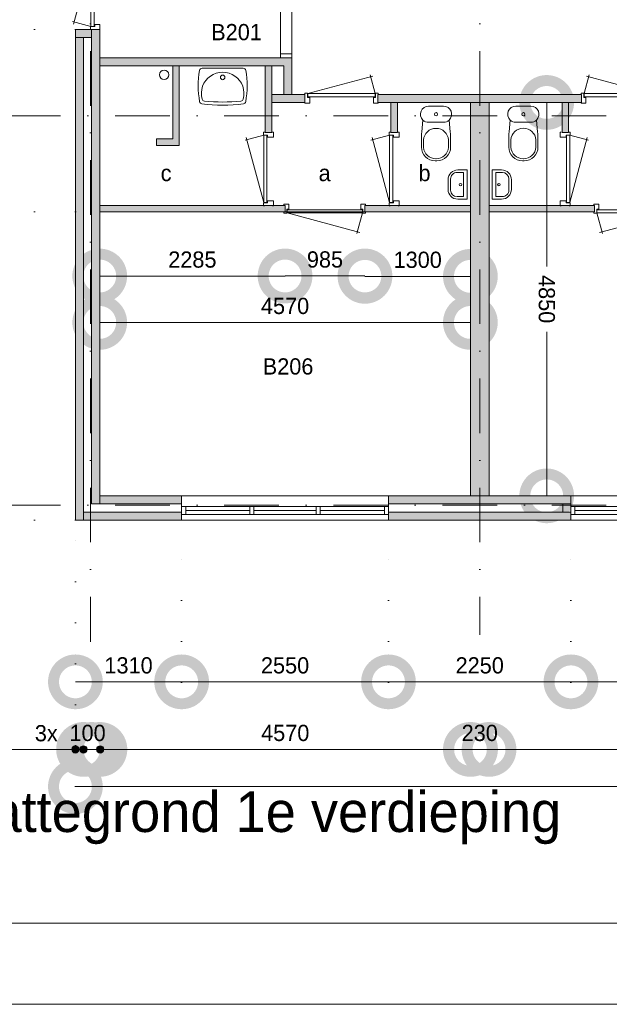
# Model space of a CAD drawing. Header units: millimetres. Extents: x -8493 to 75607, y -19302 to 56340.
# Tile 3 of 40: x -1422 to 5848, y -3060 to 9078. Entities that reach past the tile are written whole.
import ezdxf
from ezdxf.enums import TextEntityAlignment as Align

# ---------------------------------------------------------------- set-up
doc = ezdxf.new("R2010")
doc.units = ezdxf.units.MM
doc.header["$PDMODE"] = 3
doc.header["$PDSIZE"] = 1
doc.linetypes.add('DGN1', pattern=[504.6, 0, -504.6])
doc.linetypes.add('DGN4', pattern=[1345.6, 672.8, -336.4, 0, -336.4])
for name, color, linetype in [('1', 7, 'Continuous'), ('16', 7, 'Continuous'), ('17', 7, 'Continuous'), ('30', 7, 'Continuous'), ('31', 7, 'Continuous'), ('32', 7, 'Continuous'), ('33', 7, 'Continuous'), ('40', 7, 'Continuous'), ('48', 7, 'Continuous'), ('56', 7, 'Continuous'), ('58', 7, 'Continuous'), ('61', 7, 'Continuous'), ('62', 7, 'Continuous')]:
    doc.layers.add(name, color=color, linetype=linetype)
doc.styles.add('dgn003', font='dgn003.shx')
doc.styles.add('dgn043', font='dgn043.shx')
doc.styles.get("Standard").update_dxf_attribs({"font": 'arial.ttf'})
doc.dimstyles.get("Standard").update_dxf_attribs({"dimtxt": 0.18, "dimasz": 0.18, "dimexe": 0.18, "dimexo": 0.0625, "dimgap": 0.09, "dimtad": 0, "dimtih": 1, "dimtoh": 1, "dimdec": 4, "dimzin": 0, "dimdsep": 46, "dimtxsty": 'Standard', "dimcen": 0.09, "dimadec": 0, "dimazin": 0, "dimtfac": 1, "dimtdec": 4, "dimtofl": 0, "dimtmove": 0, "dimatfit": 3, "dimfxl": 1, "dimtolj": 1, "dimtzin": 0, "dimarcsym": 0})

# ---------------------------------------------------------------- blocks, each defined once
blk = doc.blocks.new('CLOS02')
at = {"layer": '40', "color": 7, "linetype": 'Continuous', "lineweight": 0}
for p, q in [((-92, -220), (92, -220)), ((-155, -528), (-155, -436)), ((155, -528), (155, -436)), ((-1, -670), (1, -670))]:
    blk.add_line(p, q, dxfattribs=at)
at = {"layer": '40', "color": 7, "linetype": 'Continuous', "lineweight": 0, "flags": 128}
for points in [[(-176, -338), (-162, -192), (-162, -192, -0.674333), (-92, -20), (-92, -20), (92, -20), (92, -20, -0.674333), (162, -192), (162, -192), (176, -338), (176, -338, -0.023285), (180, -431), (180, -431), (180, -525), (180, -525, -0.414214), (10, -695), (10, -695), (-10, -695), (-10, -695, -0.414214), (-180, -525), (-180, -525), (-180, -431), (-180, -431, -0.023285), (-176, -338)], [(-155, -437, -0.917514), (155, -437)], [(155, -528, -0.917521), (-155, -528)]]:
    blk.add_lwpolyline(points, format="xyb", dxfattribs=at)
at = {"layer": '40', "color": 7, "linetype": 'Continuous', "lineweight": 0}
blk.add_circle((0, -120), 20, dxfattribs=at)
for centre, start, end in [((-92, -120), 225.9727, 270), ((92, -120), 270, 314.0273)]:
    blk.add_arc(centre, 100, start, end, dxfattribs=at)
blk = doc.blocks.new('FT01')
at = {"layer": '40', "color": 7, "linetype": 'Continuous', "lineweight": 0}
for p, q in [((-135, 180), (-20, 180)), ((-65, 149), (-65, -149)), ((-20, 180), (-20, -180)), ((-65, -149), (-144, -149))]:
    blk.add_line(p, q, dxfattribs=at)
at = {"layer": '40', "color": 7, "linetype": 'Continuous', "lineweight": 0, "flags": 128}
for points in [[(-255, 60, -0.414214), (-135, 180)], [(-224, 69, -0.414214), (-144, 149)]]:
    blk.add_lwpolyline(points, format="xyb", dxfattribs=at)
for points in [[(-144, 149), (-65, 149)], [(-255, -60), (-255, 60)], [(-224, -69), (-224, 69)], [(-20, -180), (-135, -180)]]:
    blk.add_lwpolyline(points, dxfattribs=at)
at = {"layer": '40', "color": 7, "linetype": 'Continuous', "lineweight": 0}
blk.add_circle((-101, -1), 15.1, dxfattribs=at)
for centre, radius in [((-135, -60), 120), ((-144, -69), 80)]:
    blk.add_arc(centre, radius, 180, 270, dxfattribs=at)
blk = doc.blocks.new('WT01')
at = {"layer": '40', "color": 7, "linetype": 'Continuous', "lineweight": 0}
blk.add_line((-253, -20), (253, -20), dxfattribs=at)
blk.add_circle((0, -133), 28.1, dxfattribs=at)
for centre, radius, start, end in [((766, -236), 1068, 169.7983, 190.5514), ((-253, -53), 33, 90, 169.9973), ((0, -332), 263, 344.8667, 195.1333), ((253, -53), 33, 10.0027, 90), ((-766, -236), 1068, 349.4486, 10.2017), ((-252, -426), 33, 190.3455, 263.1425), ((0, 1669), 2144, 263.1425, 276.8575), ((-222, -392), 33, 195.1333, 263.9582), ((0, 1707), 2144, 263.9582, 276.0418), ((222, -392), 33, 276.0418, 344.8667), ((252, -426), 33, 276.8575, 349.6545)]:
    blk.add_arc(centre, radius, start, end, dxfattribs=at)
blk = doc.blocks.new('830R10')
at = {"layer": '33', "color": 1, "linetype": 'Continuous', "lineweight": 0}
for p, q in [((-108, -38), (-336.87, -99.32)), ((-108, -868), (-322.82, -66.28))]:
    blk.add_line(p, q, dxfattribs=at)
at = {"layer": '33', "color": 92, "linetype": 'Continuous', "lineweight": 13, "true_color": 0x00e100, "flags": 128}
for points in [[(-100, 0), (-111, 0), (-111, -35), (-61, -35), (-61, -60), (11, -60), (11, 0), (0, 0)], [(-100, -906), (-111, -906), (-111, -871), (-61, -871), (-61, -846), (11, -846), (11, -906), (0, -906)]]:
    blk.add_lwpolyline(points, dxfattribs=at)
at = {"layer": '33', "color": 2, "linetype": 'Continuous', "lineweight": 13, "true_color": 0xf0f000, "flags": 128}
blk.add_lwpolyline([(-108, -868), (-108, -38), (-68, -38), (-68, -868), (-108, -868)], dxfattribs=at)
blk = doc.blocks.new('830R101')
at = {"layer": '33', "color": 1, "linetype": 'Continuous', "lineweight": 0}
for p, q in [((-108, -38), (-336.87, -99.32)), ((-108, -868), (-322.82, -66.28))]:
    blk.add_line(p, q, dxfattribs=at)
at = {"layer": '33', "color": 92, "linetype": 'Continuous', "lineweight": 13, "true_color": 0x00e100, "flags": 128}
for points in [[(-100, 0), (-111, 0), (-111, -35), (-61, -35), (-61, -60), (11, -60), (11, 0), (0, 0)], [(-100, -906), (-111, -906), (-111, -871), (-61, -871), (-61, -846), (11, -846), (11, -906), (0, -906)]]:
    blk.add_lwpolyline(points, dxfattribs=at)
at = {"layer": '33', "color": 2, "linetype": 'Continuous', "lineweight": 13, "true_color": 0xf0f000, "flags": 128}
blk.add_lwpolyline([(-108, -868), (-108, -38), (-68, -38), (-68, -868), (-108, -868)], dxfattribs=at)
blk = doc.blocks.new('830R102')
at = {"layer": '33', "color": 1, "linetype": 'Continuous', "lineweight": 0}
for p, q in [((-868, 108), (-66.28, 322.82)), ((-38, 108), (-99.32, 336.87))]:
    blk.add_line(p, q, dxfattribs=at)
at = {"layer": '33', "color": 92, "linetype": 'Continuous', "lineweight": 13, "true_color": 0x00e100, "flags": 128}
for points in [[(-906, 100), (-906, 111), (-871, 111), (-871, 61), (-846, 61), (-846, -11), (-906, -11), (-906, 0)], [(0, 100), (0, 111), (-35, 111), (-35, 61), (-60, 61), (-60, -11), (0, -11), (0, 0)]]:
    blk.add_lwpolyline(points, dxfattribs=at)
at = {"layer": '33', "color": 2, "linetype": 'Continuous', "lineweight": 13, "true_color": 0xf0f000, "flags": 128}
blk.add_lwpolyline([(-868, 108), (-38, 108), (-38, 68), (-868, 68), (-868, 108)], dxfattribs=at)
blk = doc.blocks.new('930L09')
at = {"layer": '33', "color": 1, "linetype": 'Continuous', "lineweight": 0}
for p, q in [((38, -98), (936.31, -338.7)), ((968, -98), (899.56, -353.44))]:
    blk.add_line(p, q, dxfattribs=at)
at = {"layer": '33', "color": 92, "linetype": 'Continuous', "lineweight": 13, "true_color": 0x00e100, "flags": 128}
for points in [[(0, -90), (0, -101), (35, -101), (35, -51), (60, -51), (60, 11), (0, 11), (0, 0)], [(1006, -90), (1006, -101), (971, -101), (971, -51), (946, -51), (946, 11), (1006, 11), (1006, 0)]]:
    blk.add_lwpolyline(points, dxfattribs=at)
at = {"layer": '33', "color": 2, "linetype": 'Continuous', "lineweight": 13, "true_color": 0xf0f000, "flags": 128}
blk.add_lwpolyline([(968, -98), (38, -98), (38, -58), (968, -58), (968, -98)], dxfattribs=at)
blk = doc.blocks.new('930L091')
at = {"layer": '33', "color": 1, "linetype": 'Continuous', "lineweight": 0}
for p, q in [((-968, -98), (-899.56, -353.44)), ((-38, -98), (-936.31, -338.7))]:
    blk.add_line(p, q, dxfattribs=at)
at = {"layer": '33', "color": 92, "linetype": 'Continuous', "lineweight": 13, "true_color": 0x00e100, "flags": 128}
for points in [[(-1006, -90), (-1006, -101), (-971, -101), (-971, -51), (-946, -51), (-946, 11), (-1006, 11), (-1006, 0)], [(0, -90), (0, -101), (-35, -101), (-35, -51), (-60, -51), (-60, 11), (0, 11), (0, 0)]]:
    blk.add_lwpolyline(points, dxfattribs=at)
at = {"layer": '33', "color": 2, "linetype": 'Continuous', "lineweight": 13, "true_color": 0xf0f000, "flags": 128}
blk.add_lwpolyline([(-968, -98), (-38, -98), (-38, -58), (-968, -58), (-968, -98)], dxfattribs=at)
blk = doc.blocks.new('CLOS021')
at = {"layer": '40', "color": 7, "linetype": 'Continuous', "lineweight": 0}
for p, q in [((92, -220), (-93, -220)), ((-155, -528), (-155, -436)), ((155, -528), (155, -436)), ((1, -670), (-1, -670))]:
    blk.add_line(p, q, dxfattribs=at)
at = {"layer": '40', "color": 7, "linetype": 'Continuous', "lineweight": 0, "flags": 128}
for points in [[(176, -338), (162, -192), (162, -192, 0.674333), (92, -20), (92, -20), (-93, -20), (-93, -20, 0.674333), (-162, -192), (-162, -192), (-176, -338), (-176, -338, 0.023285), (-180, -431), (-180, -431), (-180, -525), (-180, -525, 0.414214), (-10, -695), (-10, -695), (10, -695), (10, -695, 0.414214), (180, -525), (180, -525), (180, -431), (180, -431, 0.023285), (176, -338)], [(-93, -220, -0.194504), (-162, -192)], [(162, -192, -0.194504), (92, -220)]]:
    blk.add_lwpolyline(points, format="xyb", dxfattribs=at)
at = {"layer": '40', "color": 7, "linetype": 'Continuous', "lineweight": 0}
blk.add_circle((0, -120), 20, dxfattribs=at)
for centre, start, end in [((0, -450), 4.9264, 175.0736), ((0, -514), 184.9259, 355.0741)]:
    blk.add_arc(centre, 156, start, end, dxfattribs=at)
blk = doc.blocks.new('FT011')
at = {"layer": '40', "color": 7, "linetype": 'Continuous', "lineweight": 0}
for p, q in [((135, 180), (20, 180)), ((20, 180), (20, -180)), ((65, 149), (65, -149)), ((65, -149), (144, -149))]:
    blk.add_line(p, q, dxfattribs=at)
at = {"layer": '40', "color": 7, "linetype": 'Continuous', "lineweight": 0, "flags": 128}
for points in [[(144, 149), (65, 149)], [(224, -69), (224, 69)], [(255, -60), (255, 60)], [(20, -180), (135, -180)]]:
    blk.add_lwpolyline(points, dxfattribs=at)
for points in [[(255, -60, -0.414214), (135, -180)], [(224, -69, -0.414214), (144, -149)]]:
    blk.add_lwpolyline(points, format="xyb", dxfattribs=at)
at = {"layer": '40', "color": 7, "linetype": 'Continuous', "lineweight": 0}
blk.add_circle((101, -1), 15.1, dxfattribs=at)
for centre, radius in [((135, 60), 120), ((144, 69), 80)]:
    blk.add_arc(centre, radius, 0, 90, dxfattribs=at)
blk = doc.blocks.new('830R104')
at = {"layer": '33', "color": 1, "linetype": 'Continuous', "lineweight": 0}
for p, q in [((108, -38), (336.87, -99.32)), ((108, -868), (322.82, -66.28))]:
    blk.add_line(p, q, dxfattribs=at)
at = {"layer": '33', "color": 92, "linetype": 'Continuous', "lineweight": 13, "true_color": 0x00e100, "flags": 128}
for points in [[(100, 0), (111, 0), (111, -35), (61, -35), (61, -60), (-11, -60), (-11, 0), (0, 0)], [(100, -906), (111, -906), (111, -871), (61, -871), (61, -846), (-11, -846), (-11, -906), (0, -906)]]:
    blk.add_lwpolyline(points, dxfattribs=at)
at = {"layer": '33', "color": 2, "linetype": 'Continuous', "lineweight": 13, "true_color": 0xf0f000, "flags": 128}
blk.add_lwpolyline([(108, -868), (108, -38), (68, -38), (68, -868), (108, -868)], dxfattribs=at)
blk = doc.blocks.new('830R105')
at = {"layer": '33', "color": 1, "linetype": 'Continuous', "lineweight": 0}
for p, q in [((38, 108), (99.32, 336.87)), ((868, 108), (66.28, 322.82))]:
    blk.add_line(p, q, dxfattribs=at)
at = {"layer": '33', "color": 92, "linetype": 'Continuous', "lineweight": 13, "true_color": 0x00e100, "flags": 128}
for points in [[(0, 100), (0, 111), (35, 111), (35, 61), (60, 61), (60, -11), (0, -11), (0, 0)], [(906, 100), (906, 111), (871, 111), (871, 61), (846, 61), (846, -11), (906, -11), (906, 0)]]:
    blk.add_lwpolyline(points, dxfattribs=at)
at = {"layer": '33', "color": 2, "linetype": 'Continuous', "lineweight": 13, "true_color": 0xf0f000, "flags": 128}
blk.add_lwpolyline([(868, 108), (38, 108), (38, 68), (868, 68), (868, 108)], dxfattribs=at)
blk = doc.blocks.new('830L091')
at = {"layer": '33', "color": 1, "linetype": 'Continuous', "lineweight": 0}
for p, q in [((-98, -38), (-312.82, -839.72)), ((-98, -868), (-323.91, -807.47))]:
    blk.add_line(p, q, dxfattribs=at)
at = {"layer": '33', "color": 92, "linetype": 'Continuous', "lineweight": 13, "true_color": 0x00e100, "flags": 128}
for points in [[(-90, 0), (-101, 0), (-101, -35), (-51, -35), (-51, -60), (11, -60), (11, 0), (0, 0)], [(-90, -906), (-101, -906), (-101, -871), (-51, -871), (-51, -846), (11, -846), (11, -906), (0, -906)]]:
    blk.add_lwpolyline(points, dxfattribs=at)
at = {"layer": '33', "color": 2, "linetype": 'Continuous', "lineweight": 13, "true_color": 0xf0f000, "flags": 128}
blk.add_lwpolyline([(-98, -38), (-98, -868), (-58, -868), (-58, -38), (-98, -38)], dxfattribs=at)
blk = doc.blocks.new('A1')
at = {"layer": '1', "color": 1, "linetype": 'Continuous', "lineweight": 0}
blk.add_line((0, 0), (84100, 0), dxfattribs=at)
at = {"layer": '1', "color": 52, "linetype": 'Continuous', "lineweight": 0, "true_color": 0xc3c300, "flags": 128}
blk.add_lwpolyline([(1000, 1000), (83100, 1000), (83100, 58400), (1000, 58400), (1000, 1000)], dxfattribs=at)
blk = doc.blocks.new('_DotSmall')
at = {"color": 0, "linetype": 'ByBlock', "const_width": 0.5}
blk.add_lwpolyline([(-0.0625, 0, 1), (0.0625, 0, 1)], format="xyb", close=True, dxfattribs=at)
blk = doc.blocks.new('*D3690')
at = {"layer": '58', "color": 3, "linetype": 'Continuous', "lineweight": 0, "transparency": 16777216}
blk.add_line((5375, 915), (7925, 915), dxfattribs=at)
at = {"layer": 'Defpoints', "color": 0, "linetype": 'Continuous', "transparency": 16777216}
for p in [(5375, 2908), (7925, 2908), (7925, 915)]:
    blk.add_point(p, dxfattribs=at)
at = {"layer": '58', "color": 3, "linetype": 'Continuous', "lineweight": 0, "transparency": 16777216, "xscale": 1080, "yscale": 1080, "zscale": 1080, "rotation": 180}
blk.add_blockref('_DotSmall', (5375, 915), dxfattribs=at)
at = {"layer": '58', "color": 3, "linetype": 'Continuous', "lineweight": 0, "transparency": 16777216, "xscale": 1080, "yscale": 1080, "zscale": 1080}
blk.add_blockref('_DotSmall', (7925, 915), dxfattribs=at)
at = {"layer": '58', "color": 3, "linetype": 'Continuous', "lineweight": 0, "transparency": 16777216, "insert": (6650, 1117), "char_height": 200, "attachment_point": 5, "style": 'dgn003'}
blk.add_mtext('\\A1;2550', dxfattribs=at)
blk = doc.blocks.new('*D3691')
at = {"layer": '58', "color": 3, "linetype": 'Continuous', "lineweight": 0, "transparency": 16777216}
blk.add_line((3125, 915), (5375, 915), dxfattribs=at)
at = {"layer": 'Defpoints', "color": 0, "linetype": 'Continuous', "transparency": 16777216}
for p in [(3125, 2908), (5375, 2908), (5375, 915)]:
    blk.add_point(p, dxfattribs=at)
at = {"layer": '58', "color": 3, "linetype": 'Continuous', "lineweight": 0, "transparency": 16777216, "xscale": 1080, "yscale": 1080, "zscale": 1080, "rotation": 180}
blk.add_blockref('_DotSmall', (3125, 915), dxfattribs=at)
at = {"layer": '58', "color": 3, "linetype": 'Continuous', "lineweight": 0, "transparency": 16777216, "xscale": 1080, "yscale": 1080, "zscale": 1080}
blk.add_blockref('_DotSmall', (5375, 915), dxfattribs=at)
at = {"layer": '58', "color": 3, "linetype": 'Continuous', "lineweight": 0, "transparency": 16777216, "insert": (4250, 1117), "char_height": 200, "attachment_point": 5, "style": 'dgn003'}
blk.add_mtext('\\A1;2250', dxfattribs=at)
blk = doc.blocks.new('*D3692')
at = {"layer": '58', "color": 3, "linetype": 'Continuous', "lineweight": 0, "transparency": 16777216}
blk.add_line((3125, 915), (575, 915), dxfattribs=at)
at = {"layer": 'Defpoints', "color": 0, "linetype": 'Continuous', "transparency": 16777216}
for p in [(575, 2908), (3125, 2908), (575, 915)]:
    blk.add_point(p, dxfattribs=at)
at = {"layer": '58', "color": 3, "linetype": 'Continuous', "lineweight": 0, "transparency": 16777216, "xscale": 1080, "yscale": 1080, "zscale": 1080, "rotation": 180}
blk.add_blockref('_DotSmall', (575, 915), dxfattribs=at)
at = {"layer": '58', "color": 3, "linetype": 'Continuous', "lineweight": 0, "transparency": 16777216, "xscale": 1080, "yscale": 1080, "zscale": 1080}
blk.add_blockref('_DotSmall', (3125, 915), dxfattribs=at)
at = {"layer": '58', "color": 3, "linetype": 'Continuous', "lineweight": 0, "transparency": 16777216, "insert": (1850, 1117), "char_height": 200, "attachment_point": 5, "style": 'dgn003'}
blk.add_mtext('\\A1;2550', dxfattribs=at)
blk = doc.blocks.new('*D3693')
at = {"layer": '58', "color": 3, "linetype": 'Continuous', "lineweight": 0, "transparency": 16777216}
blk.add_line((-735, 915), (575, 915), dxfattribs=at)
at = {"layer": 'Defpoints', "color": 0, "linetype": 'Continuous', "transparency": 16777216}
for p in [(-735, 2908), (575, 2908), (575, 915)]:
    blk.add_point(p, dxfattribs=at)
at = {"layer": '58', "color": 3, "linetype": 'Continuous', "lineweight": 0, "transparency": 16777216, "xscale": 1080, "yscale": 1080, "zscale": 1080, "rotation": 180}
blk.add_blockref('_DotSmall', (-735, 915), dxfattribs=at)
at = {"layer": '58', "color": 3, "linetype": 'Continuous', "lineweight": 0, "transparency": 16777216, "xscale": 1080, "yscale": 1080, "zscale": 1080}
blk.add_blockref('_DotSmall', (575, 915), dxfattribs=at)
at = {"layer": '58', "color": 3, "linetype": 'Continuous', "lineweight": 0, "transparency": 16777216, "insert": (-80, 1117), "char_height": 200, "attachment_point": 5, "style": 'dgn003'}
blk.add_mtext('\\A1;1310', dxfattribs=at)
blk = doc.blocks.new('*D3694')
at = {"layer": '58', "color": 3, "linetype": 'Continuous', "lineweight": 0, "transparency": 16777216}
blk.add_line((1850, 5918), (-435, 5918), dxfattribs=at)
at = {"layer": 'Defpoints', "color": 0, "linetype": 'Continuous', "transparency": 16777216}
for p in [(-435, 6708), (1850, 6708), (-435, 5918)]:
    blk.add_point(p, dxfattribs=at)
at = {"layer": '58', "color": 3, "linetype": 'Continuous', "lineweight": 0, "transparency": 16777216, "xscale": 1080, "yscale": 1080, "zscale": 1080, "rotation": 180}
blk.add_blockref('_DotSmall', (-435, 5918), dxfattribs=at)
at = {"layer": '58', "color": 3, "linetype": 'Continuous', "lineweight": 0, "transparency": 16777216, "xscale": 1080, "yscale": 1080, "zscale": 1080}
blk.add_blockref('_DotSmall', (1850, 5918), dxfattribs=at)
at = {"layer": '58', "color": 3, "linetype": 'Continuous', "lineweight": 0, "transparency": 16777216, "insert": (707, 6120), "char_height": 200, "attachment_point": 5, "style": 'dgn003'}
blk.add_mtext('\\A1;2285', dxfattribs=at)
blk = doc.blocks.new('*D3695')
at = {"layer": '58', "color": 3, "linetype": 'Continuous', "lineweight": 0, "transparency": 16777216}
blk.add_line((2835, 5919), (1850, 5919), dxfattribs=at)
at = {"layer": 'Defpoints', "color": 0, "linetype": 'Continuous', "transparency": 16777216}
for p in [(1850, 6708), (2835, 6708), (1850, 5919)]:
    blk.add_point(p, dxfattribs=at)
at = {"layer": '58', "color": 3, "linetype": 'Continuous', "lineweight": 0, "transparency": 16777216, "xscale": 1080, "yscale": 1080, "zscale": 1080, "rotation": 180}
blk.add_blockref('_DotSmall', (1850, 5919), dxfattribs=at)
at = {"layer": '58', "color": 3, "linetype": 'Continuous', "lineweight": 0, "transparency": 16777216, "xscale": 1080, "yscale": 1080, "zscale": 1080}
blk.add_blockref('_DotSmall', (2835, 5919), dxfattribs=at)
at = {"layer": '58', "color": 3, "linetype": 'Continuous', "lineweight": 0, "transparency": 16777216, "insert": (2342, 6121), "char_height": 200, "attachment_point": 5, "style": 'dgn003'}
blk.add_mtext('\\A1;985', dxfattribs=at)
blk = doc.blocks.new('*D3696')
at = {"layer": '58', "color": 3, "linetype": 'Continuous', "lineweight": 0, "transparency": 16777216}
blk.add_line((4135, 5914), (2835, 5914), dxfattribs=at)
at = {"layer": 'Defpoints', "color": 0, "linetype": 'Continuous', "transparency": 16777216}
for p in [(2835, 6708), (4135, 6708), (2835, 5914)]:
    blk.add_point(p, dxfattribs=at)
at = {"layer": '58', "color": 3, "linetype": 'Continuous', "lineweight": 0, "transparency": 16777216, "xscale": 1080, "yscale": 1080, "zscale": 1080, "rotation": 180}
blk.add_blockref('_DotSmall', (2835, 5914), dxfattribs=at)
at = {"layer": '58', "color": 3, "linetype": 'Continuous', "lineweight": 0, "transparency": 16777216, "xscale": 1080, "yscale": 1080, "zscale": 1080}
blk.add_blockref('_DotSmall', (4135, 5914), dxfattribs=at)
at = {"layer": '58', "color": 3, "linetype": 'Continuous', "lineweight": 0, "transparency": 16777216, "insert": (3485, 6117), "char_height": 200, "attachment_point": 5, "style": 'dgn003'}
blk.add_mtext('\\A1;1300', dxfattribs=at)
blk = doc.blocks.new('*D3697')
at = {"layer": '58', "color": 3, "linetype": 'Continuous', "lineweight": 0, "transparency": 16777216}
for p, q in [((5076, 8058), (5076, 6035)), ((5076, 3208), (5076, 5230))]:
    blk.add_line(p, q, dxfattribs=at)
at = {"layer": 'Defpoints', "color": 0, "linetype": 'Continuous', "transparency": 16777216}
for p in [(4135, 8058), (5076, 8058), (4135, 3208)]:
    blk.add_point(p, dxfattribs=at)
at = {"layer": '58', "color": 3, "linetype": 'Continuous', "lineweight": 0, "transparency": 16777216, "xscale": 1080, "yscale": 1080, "zscale": 1080}
for p, rotation in [((5076, 8058), 90), ((5076, 3208), 270)]:
    blk.add_blockref('_DotSmall', p, dxfattribs=dict(at, rotation=rotation))
at = {"layer": '58', "color": 3, "linetype": 'Continuous', "lineweight": 0, "transparency": 16777216, "insert": (5076, 5633), "char_height": 200, "attachment_point": 5, "rotation": 270, "style": 'dgn003'}
blk.add_mtext('\\A1;4850', dxfattribs=at)
blk = doc.blocks.new('*D3698')
at = {"layer": '58', "color": 3, "linetype": 'Continuous', "lineweight": 0, "transparency": 16777216}
for p, q in [((-3935.24, 8957.77), (-3935.24, 6331.610382)), ((-3935.24, 2907.77), (-3935.24, 5533.929618))]:
    blk.add_line(p, q, dxfattribs=at)
at = {"layer": 'Defpoints', "color": 0, "linetype": 'Continuous', "transparency": 16777216}
for p in [(-525.86, 8957.77), (-3935.24, 2907.77), (-525.86, 2907.77)]:
    blk.add_point(p, dxfattribs=at)
at = {"layer": '58', "color": 3, "linetype": 'Continuous', "lineweight": 0, "transparency": 16777216, "xscale": 1080, "yscale": 1080, "zscale": 1080}
for p, rotation in [((-3935.24, 8957.77), 90), ((-3935.24, 2907.77), 270)]:
    blk.add_blockref('_DotSmall', p, dxfattribs=dict(at, rotation=rotation))
at = {"layer": '58', "color": 3, "linetype": 'Continuous', "lineweight": 0, "transparency": 16777216, "insert": (-3935.24, 5932.77), "char_height": 200, "attachment_point": 5, "rotation": 90, "style": 'dgn003'}
blk.add_mtext('\\A1;6050', dxfattribs=at)
blk = doc.blocks.new('*D3772')
at = {"layer": '58', "color": 3, "linetype": 'Continuous', "lineweight": 0, "transparency": 16777216}
blk.add_line((1935, 9671), (-435, 9671), dxfattribs=at)
at = {"layer": 'Defpoints', "color": 0, "linetype": 'Continuous', "transparency": 16777216}
for p in [(-435, 9671), (-435, 8986), (1935, 8986)]:
    blk.add_point(p, dxfattribs=at)
at = {"layer": '58', "color": 3, "linetype": 'Continuous', "lineweight": 0, "transparency": 16777216, "xscale": 1080, "yscale": 1080, "zscale": 1080, "rotation": 180}
blk.add_blockref('_DotSmall', (-435, 9671), dxfattribs=at)
at = {"layer": '58', "color": 3, "linetype": 'Continuous', "lineweight": 0, "transparency": 16777216, "xscale": 1080, "yscale": 1080, "zscale": 1080}
blk.add_blockref('_DotSmall', (1935, 9671), dxfattribs=at)
at = {"layer": '58', "color": 3, "linetype": 'Continuous', "lineweight": 0, "transparency": 16777216, "insert": (750, 9873), "char_height": 200, "attachment_point": 5, "style": 'dgn003'}
blk.add_mtext('\\A1;2370', dxfattribs=at)
blk = doc.blocks.new('*D3789')
at = {"layer": '58', "color": 3, "linetype": 'Continuous', "lineweight": 0, "transparency": 16777216}
blk.add_line((38035, -376), (-735, -376), dxfattribs=at)
at = {"layer": 'Defpoints', "color": 0, "linetype": 'Continuous', "transparency": 16777216}
for p in [(-735, 1039), (38035, 1039), (-735, -376)]:
    blk.add_point(p, dxfattribs=at)
at = {"layer": '58', "color": 3, "linetype": 'Continuous', "lineweight": 0, "transparency": 16777216, "xscale": 1080, "yscale": 1080, "zscale": 1080, "rotation": 180}
blk.add_blockref('_DotSmall', (-735, -376), dxfattribs=at)
at = {"layer": '58', "color": 3, "linetype": 'Continuous', "lineweight": 0, "transparency": 16777216, "xscale": 1080, "yscale": 1080, "zscale": 1080}
blk.add_blockref('_DotSmall', (38035, -376), dxfattribs=at)
at = {"layer": '58', "color": 3, "linetype": 'Continuous', "lineweight": 0, "transparency": 16777216, "insert": (18650, -173), "char_height": 200, "attachment_point": 5, "style": 'dgn003'}
blk.add_mtext('\\A1;38770', dxfattribs=at)
blk = doc.blocks.new('*D3792')
at = {"layer": '58', "color": 3, "linetype": 'Continuous', "lineweight": 0, "transparency": 16777216}
blk.add_line((4135, 5346), (-435, 5346), dxfattribs=at)
at = {"layer": 'Defpoints', "color": 0, "linetype": 'Continuous', "transparency": 16777216}
for p in [(-435, 5346), (-435, 4218), (4135, 4218)]:
    blk.add_point(p, dxfattribs=at)
at = {"layer": '58', "color": 3, "linetype": 'Continuous', "lineweight": 0, "transparency": 16777216, "xscale": 1080, "yscale": 1080, "zscale": 1080, "rotation": 180}
blk.add_blockref('_DotSmall', (-435, 5346), dxfattribs=at)
at = {"layer": '58', "color": 3, "linetype": 'Continuous', "lineweight": 0, "transparency": 16777216, "xscale": 1080, "yscale": 1080, "zscale": 1080}
blk.add_blockref('_DotSmall', (4135, 5346), dxfattribs=at)
at = {"layer": '58', "color": 3, "linetype": 'Continuous', "lineweight": 0, "transparency": 16777216, "insert": (1850, 5548), "char_height": 200, "attachment_point": 5, "style": 'dgn003'}
blk.add_mtext('\\A1;4570', dxfattribs=at)
blk = doc.blocks.new('*D3793')
at = {"layer": '58', "color": 3, "linetype": 'Continuous', "lineweight": 0, "transparency": 16777216}
for p, q in [((-635, 82), (-1715, 82)), ((-635, 82), (-535, 82)), ((-535, 82), (545, 82))]:
    blk.add_line(p, q, dxfattribs=at)
at = {"layer": 'Defpoints', "color": 0, "linetype": 'Continuous', "transparency": 16777216}
for p in [(-635, 2908), (-535, 2908), (-535, 82)]:
    blk.add_point(p, dxfattribs=at)
at = {"layer": '58', "color": 3, "linetype": 'Continuous', "lineweight": 0, "transparency": 16777216, "xscale": 1080, "yscale": 1080, "zscale": 1080}
blk.add_blockref('_DotSmall', (-635, 82), dxfattribs=at)
at = {"layer": '58', "color": 3, "linetype": 'Continuous', "lineweight": 0, "transparency": 16777216, "xscale": 1080, "yscale": 1080, "zscale": 1080, "rotation": 180}
blk.add_blockref('_DotSmall', (-535, 82), dxfattribs=at)
at = {"layer": '58', "color": 3, "linetype": 'Continuous', "lineweight": 0, "transparency": 16777216, "insert": (-585, 284), "char_height": 200, "attachment_point": 5, "style": 'dgn003'}
blk.add_mtext('\\A1;100', dxfattribs=at)
blk = doc.blocks.new('*D3794')
at = {"layer": '58', "color": 3, "linetype": 'Continuous', "lineweight": 0, "transparency": 16777216}
blk.add_line((4137, 82), (-433, 82), dxfattribs=at)
at = {"layer": 'Defpoints', "color": 0, "linetype": 'Continuous', "transparency": 16777216}
for p in [(-433, 82), (-433, -1045), (4137, -1045)]:
    blk.add_point(p, dxfattribs=at)
at = {"layer": '58', "color": 3, "linetype": 'Continuous', "lineweight": 0, "transparency": 16777216, "xscale": 1080, "yscale": 1080, "zscale": 1080, "rotation": 180}
blk.add_blockref('_DotSmall', (-433, 82), dxfattribs=at)
at = {"layer": '58', "color": 3, "linetype": 'Continuous', "lineweight": 0, "transparency": 16777216, "xscale": 1080, "yscale": 1080, "zscale": 1080}
blk.add_blockref('_DotSmall', (4137, 82), dxfattribs=at)
at = {"layer": '58', "color": 3, "linetype": 'Continuous', "lineweight": 0, "transparency": 16777216, "insert": (1852, 284), "char_height": 200, "attachment_point": 5, "style": 'dgn003'}
blk.add_mtext('\\A1;4570', dxfattribs=at)
blk = doc.blocks.new('*D3795')
at = {"layer": '58', "color": 3, "linetype": 'Continuous', "lineweight": 0, "transparency": 16777216}
for p, q in [((4135, 82), (3055, 82)), ((4365, 82), (4135, 82)), ((4365, 82), (5445, 82))]:
    blk.add_line(p, q, dxfattribs=at)
at = {"layer": 'Defpoints', "color": 0, "linetype": 'Continuous', "transparency": 16777216}
for p in [(4135, 3208), (4365, 3208), (4135, 82)]:
    blk.add_point(p, dxfattribs=at)
at = {"layer": '58', "color": 3, "linetype": 'Continuous', "lineweight": 0, "transparency": 16777216, "xscale": 1080, "yscale": 1080, "zscale": 1080}
blk.add_blockref('_DotSmall', (4135, 82), dxfattribs=at)
at = {"layer": '58', "color": 3, "linetype": 'Continuous', "lineweight": 0, "transparency": 16777216, "xscale": 1080, "yscale": 1080, "zscale": 1080, "rotation": 180}
blk.add_blockref('_DotSmall', (4365, 82), dxfattribs=at)
at = {"layer": '58', "color": 3, "linetype": 'Continuous', "lineweight": 0, "transparency": 16777216, "insert": (4250, 284), "char_height": 200, "attachment_point": 5, "style": 'dgn003'}
blk.add_mtext('\\A1;230', dxfattribs=at)
blk = doc.blocks.new('*D3796')
at = {"layer": '58', "color": 3, "linetype": 'Continuous', "lineweight": 0, "transparency": 16777216}
blk.add_line((8935, 82), (4365, 82), dxfattribs=at)
at = {"layer": 'Defpoints', "color": 0, "linetype": 'Continuous', "transparency": 16777216}
for p in [(4365, 82), (4365, -1045), (8935, -1045)]:
    blk.add_point(p, dxfattribs=at)
at = {"layer": '58', "color": 3, "linetype": 'Continuous', "lineweight": 0, "transparency": 16777216, "xscale": 1080, "yscale": 1080, "zscale": 1080, "rotation": 180}
blk.add_blockref('_DotSmall', (4365, 82), dxfattribs=at)
at = {"layer": '58', "color": 3, "linetype": 'Continuous', "lineweight": 0, "transparency": 16777216, "xscale": 1080, "yscale": 1080, "zscale": 1080}
blk.add_blockref('_DotSmall', (8935, 82), dxfattribs=at)
at = {"layer": '58', "color": 3, "linetype": 'Continuous', "lineweight": 0, "transparency": 16777216, "insert": (6650, 284), "char_height": 200, "attachment_point": 5, "style": 'dgn003'}
blk.add_mtext('\\A1;4570', dxfattribs=at)

msp = doc.modelspace()

# ---------------------------------------------------------------- hatches: boundary and pattern name
at = {"layer": '58'}
h = msp.add_hatch(color=3, dxfattribs=at)
edge = h.paths.add_edge_path()
edge.add_arc((-735.24, 82.18), 45, 0, 360)
h = msp.add_hatch(color=3, dxfattribs=at)
edge = h.paths.add_edge_path()
edge.add_arc((-635.24, 82.18), 45, 0, 360)
h = msp.add_hatch(color=3, dxfattribs=at)
edge = h.paths.add_edge_path()
edge.add_arc((-429.62, 82.18), 45, 0, 360)
at = {"layer": '62'}
for color, points in [(7, [(-535.24, 8857.77), (-735.24, 8857.77), (-735.24, 8957.77), (-535.24, 8957.77)]), (9, [(-535.24, 3107.77), (-435.24, 3107.77), (-435.24, 8957.77), (-535.24, 8957.77)]), (7, [(-735.24, 8857.77), (-635.24, 8857.77), (-635.24, 2907.77), (-735.24, 2907.77)]), (7, [(-435.24, 8607.77), (-435.24, 8507.77), (1834.76, 8507.77), (1834.76, 8157.77), (1934.76, 8157.77), (1934.76, 8607.77)]), (9, [(264.76, 7607.77), (264.76, 7527.77), (544.76, 7527.77), (544.76, 8507.77), (464.76, 8507.77), (464.76, 7607.77)]), (9, [(1604.76, 7687.77), (1684.76, 7687.77), (1684.76, 8507.77), (1604.76, 8507.77)]), (7, [(1684.76, 8057.77), (2094.76, 8057.77), (2094.76, 8157.77), (1684.76, 8157.77)]), (7, [(2994.76, 8057.77), (4249.76, 8057.77), (4249.76, 8157.77), (2994.76, 8157.77)]), (7, [(5504.76, 8057.77), (4249.76, 8057.77), (4249.76, 8157.77), (5504.76, 8157.77)]), (9, [(3154.76, 7687.77), (3234.76, 7687.77), (3234.76, 8057.77), (3154.76, 8057.77)]), (9, [(4134.76, 8057.77), (4364.76, 8057.77), (4364.76, 3207.77), (4134.76, 3207.77)]), (9, [(5344.76, 7687.77), (5264.76, 7687.77), (5264.76, 8057.77), (5344.76, 8057.77)]), (9, [(-435.24, 6787.77), (1849.76, 6787.77), (1849.76, 6707.77), (-435.24, 6707.77)]), (9, [(2834.76, 6787.77), (4134.76, 6787.77), (4134.76, 6707.77), (2834.76, 6707.77)]), (9, [(5664.76, 6787.77), (4364.76, 6787.77), (4364.76, 6707.77), (5664.76, 6707.77)]), (9, [(574.76, 3107.77), (-435.24, 3107.77), (-435.24, 3207.77), (574.76, 3207.77)]), (9, [(3124.76, 3207.77), (5374.76, 3207.77), (5374.76, 3107.77), (3124.76, 3107.77)]), (7, [(-635.24, 3007.77), (574.76, 3007.77), (574.76, 2907.77), (-635.24, 2907.77)]), (7, [(3124.76, 3007.77), (5374.76, 3007.77), (5374.76, 2907.77), (3124.76, 2907.77)])]:
    msp.add_hatch(color=color, dxfattribs=at).paths.add_polyline_path(points)

# ---------------------------------------------------------------- linework, layer by layer
at = {"layer": '16', "color": 92, "linetype": 'Continuous', "lineweight": 0, "true_color": 0x00e100}
for p, q in [((-435.24, 8957.77), (-735.24, 8957.77)), ((574.76, 3207.77), (-435.24, 3207.77)), ((574.76, 2907.77), (-735.24, 2907.77))]:
    msp.add_line(p, q, dxfattribs=at)
at = {"layer": '16', "color": 92, "linetype": 'Continuous', "lineweight": 0, "true_color": 0x00e100, "flags": 128}
for points in [[(-735.24, 2907.77), (-735.24, 8957.77)], [(-435.24, 3207.77), (-435.24, 8957.77)], [(574.76, 3007.77), (-635.24, 3007.77), (-635.24, 8857.77), (-535.24, 8857.77), (-535.24, 3107.77), (574.76, 3107.77)], [(-435.24, 8607.77), (1934.76, 8607.77), (1934.76, 8157.77), (1834.76, 8157.77), (1834.76, 8507.77), (-435.24, 8507.77), (-435.24, 8607.77)], [(464.76, 8507.77), (464.76, 7607.77), (264.76, 7607.77), (264.76, 7527.77), (544.76, 7527.77), (544.76, 8507.77), (464.76, 8507.77)], [(1604.76, 8507.77), (1684.76, 8507.77), (1684.76, 7687.77), (1604.76, 7687.77), (1604.76, 8507.77)], [(1684.76, 8157.77), (2094.76, 8157.77), (2094.76, 8057.77), (1684.76, 8057.77), (1684.76, 8157.77)], [(2994.76, 8157.77), (4249.76, 8157.77), (4249.76, 8057.77), (2994.76, 8057.77), (2994.76, 8157.77)], [(5504.76, 8157.77), (4249.76, 8157.77), (4249.76, 8057.77), (5504.76, 8057.77), (5504.76, 8157.77)], [(3154.76, 8057.77), (3234.76, 8057.77), (3234.76, 7687.77), (3154.76, 7687.77), (3154.76, 8057.77)], [(5344.76, 8057.77), (5264.76, 8057.77), (5264.76, 7687.77), (5344.76, 7687.77), (5344.76, 8057.77)], [(1849.76, 6787.77), (-435.24, 6787.77), (-435.24, 6707.77), (1849.76, 6707.77), (1849.76, 6787.77)], [(4134.76, 6787.77), (2834.76, 6787.77), (2834.76, 6707.77), (4134.76, 6707.77), (4134.76, 6787.77)], [(4364.76, 6787.77), (5664.76, 6787.77), (5664.76, 6707.77), (4364.76, 6707.77), (4364.76, 6787.77)], [(574.76, 3207.77), (574.76, 3207.77), (574.76, 2907.77), (574.76, 2907.77), (574.76, 3207.77)], [(3124.76, 3207.77), (5374.76, 3207.77), (5374.76, 2907.77), (3124.76, 2907.77), (3124.76, 3207.77)], [(3124.76, 3107.77), (5374.76, 3107.77)], [(5374.76, 3007.77), (3124.76, 3007.77)]]:
    msp.add_lwpolyline(points, dxfattribs=at)
at = {"layer": '17', "color": 92, "linetype": 'Continuous', "lineweight": 0, "true_color": 0x00e100, "flags": 128}
msp.add_lwpolyline([(4364.76, 8057.77), (4134.76, 8057.77), (4134.76, 3207.77), (4364.76, 3207.77), (4364.76, 8057.77)], dxfattribs=at)
at = {"layer": '30', "color": 3, "linetype": 'Continuous', "lineweight": 0}
for p, q in [((574.76, 3207.77), (3124.76, 3207.77)), ((7924.76, 3207.77), (5374.76, 3207.77)), ((5274.76, 3107.77), (5274.76, 3007.77)), ((574.76, 2907.77), (3124.76, 2907.77)), ((7924.76, 2907.77), (5374.76, 2907.77))]:
    msp.add_line(p, q, dxfattribs=at)
at = {"layer": '31', "color": 3, "linetype": 'Continuous', "lineweight": 0}
for p, q in [((1794.76, 8607.77), (1794.76, 10207.77)), ((1934.76, 8607.77), (1934.76, 10207.77))]:
    msp.add_line(p, q, dxfattribs=at)
at = {"layer": '32', "color": 3, "linetype": 'Continuous', "lineweight": 0}
for p, q in [((3074.76, 3077.77), (624.76, 3077.77)), ((624.76, 3077.77), (624.76, 2977.77)), ((5424.76, 3077.77), (7874.76, 3077.77)), ((624.76, 3027.77), (1416.43, 3027.77)), ((624.76, 2977.77), (3124.76, 2977.77)), ((1466.43, 3027.77), (2233.1, 3027.77)), ((2283.1, 3027.77), (3074.76, 3027.77)), ((7874.76, 2977.77), (5374.76, 2977.77)), ((6216.42, 3027.77), (5424.76, 3027.77))]:
    msp.add_line(p, q, dxfattribs=at)
at = {"layer": '32', "color": 3, "linetype": 'Continuous', "lineweight": 0, "flags": 128}
for points in [[(1794.76, 8607.77), (1794.76, 8657.77), (1933.76, 8657.77), (1933.76, 8607.77), (1794.76, 8607.77)], [(574.76, 2977.77), (624.76, 2977.77), (624.76, 3077.77), (574.76, 3077.77), (574.76, 2977.77)], [(1416.43, 2977.77), (1466.43, 2977.77), (1466.43, 3077.77), (1416.43, 3077.77), (1416.43, 2977.77)], [(2233.1, 2977.77), (2283.1, 2977.77), (2283.1, 3077.77), (2233.1, 3077.77), (2233.1, 2977.77)], [(3074.76, 2977.77), (3124.76, 2977.77), (3124.76, 3077.77), (3074.76, 3077.77), (3074.76, 2977.77)], [(5424.76, 2977.77), (5374.76, 2977.77), (5374.76, 3077.77), (5424.76, 3077.77), (5424.76, 2977.77)]]:
    msp.add_lwpolyline(points, dxfattribs=at)
at = {"layer": '40', "color": 3, "linetype": 'Continuous', "lineweight": 0}
msp.add_circle((358, 8399.17), 57.46, dxfattribs=at)
at = {"layer": '56', "color": 3, "linetype": 'DGN4', "lineweight": 0}
for p, q in [((-550.24, 50407.77), (-550.24, 1407.77)), ((4249.76, 50407.77), (4249.76, 1494.98)), ((51564.76, 7892.77), (-3435.24, 7892.77)), ((51564.76, 3092.77), (-3435.24, 3092.77))]:
    msp.add_line(p, q, dxfattribs=at)
at = {"layer": '58', "color": 3, "linetype": 'DGN1', "lineweight": 0}
for p, q in [((-735.24, 8957.77), (-3935.24, 8957.77)), ((-735.24, 6707.77), (-3935.24, 6707.77)), ((-735.24, 2907.77), (-3935.24, 2907.77)), ((-735.24, -375.66), (-735.24, 2907.77)), ((574.76, 907.77), (574.76, 2907.77)), ((3124.76, 907.77), (3124.76, 2907.77)), ((5374.76, 907.77), (5374.76, 2907.77))]:
    msp.add_line(p, q, dxfattribs=at)
at = {"layer": '58', "color": 3, "linetype": 'Continuous', "lineweight": 0}
for p, q in [((1849.76, 6707.77), (2834.76, 6707.77)), ((-635.23, 82.18), (-735.23, 82.18)), ((-433.12, 82.18), (-533.12, 82.18))]:
    msp.add_line(p, q, dxfattribs=at)
for centre in [(-735.24, 82.18), (-635.24, 82.18), (-429.62, 82.18)]:
    msp.add_circle(centre, 45, dxfattribs=at)
at = {"layer": '62', "color": 7, "linetype": 'Continuous', "lineweight": 0, "flags": 128}
for points in [[(-535.24, 8857.77), (-735.24, 8857.77), (-735.24, 8957.77), (-535.24, 8957.77), (-535.24, 8857.77)], [(-735.24, 8857.77), (-635.24, 8857.77), (-635.24, 2907.77), (-735.24, 2907.77), (-735.24, 8857.77)], [(-435.24, 8607.77), (-435.24, 8507.77), (1834.76, 8507.77), (1834.76, 8157.77), (1934.76, 8157.77), (1934.76, 8607.77), (-435.24, 8607.77)], [(1684.76, 8057.77), (2094.76, 8057.77), (2094.76, 8157.77), (1684.76, 8157.77), (1684.76, 8057.77)], [(2994.76, 8057.77), (4249.76, 8057.77), (4249.76, 8157.77), (2994.76, 8157.77), (2994.76, 8057.77)], [(5504.76, 8057.77), (4249.76, 8057.77), (4249.76, 8157.77), (5504.76, 8157.77), (5504.76, 8057.77)], [(-635.24, 3007.77), (574.76, 3007.77), (574.76, 2907.77), (-635.24, 2907.77), (-635.24, 3007.77)], [(3124.76, 3007.77), (5374.76, 3007.77), (5374.76, 2907.77), (3124.76, 2907.77), (3124.76, 3007.77)]]:
    msp.add_lwpolyline(points, dxfattribs=at)
at = {"layer": '62', "color": 9, "linetype": 'Continuous', "lineweight": 0, "flags": 128}
for points in [[(-535.24, 3107.77), (-435.24, 3107.77), (-435.24, 8957.77), (-535.24, 8957.77), (-535.24, 3107.77)], [(264.76, 7607.77), (264.76, 7527.77), (544.76, 7527.77), (544.76, 8507.77), (464.76, 8507.77), (464.76, 7607.77), (264.76, 7607.77)], [(1604.76, 7687.77), (1684.76, 7687.77), (1684.76, 8507.77), (1604.76, 8507.77), (1604.76, 7687.77)], [(3154.76, 7687.77), (3234.76, 7687.77), (3234.76, 8057.77), (3154.76, 8057.77), (3154.76, 7687.77)], [(4134.76, 8057.77), (4364.76, 8057.77), (4364.76, 3207.77), (4134.76, 3207.77), (4134.76, 8057.77)], [(5344.76, 7687.77), (5264.76, 7687.77), (5264.76, 8057.77), (5344.76, 8057.77), (5344.76, 7687.77)], [(-435.24, 6787.77), (1849.76, 6787.77), (1849.76, 6707.77), (-435.24, 6707.77), (-435.24, 6787.77)], [(2834.76, 6787.77), (4134.76, 6787.77), (4134.76, 6707.77), (2834.76, 6707.77), (2834.76, 6787.77)], [(5664.76, 6787.77), (4364.76, 6787.77), (4364.76, 6707.77), (5664.76, 6707.77), (5664.76, 6787.77)], [(574.76, 3107.77), (-435.24, 3107.77), (-435.24, 3207.77), (574.76, 3207.77), (574.76, 3107.77)], [(3124.76, 3207.77), (5374.76, 3207.77), (5374.76, 3107.77), (3124.76, 3107.77), (3124.76, 3207.77)]]:
    msp.add_lwpolyline(points, dxfattribs=at)

# ---------------------------------------------------------------- block references
at = {"color": 7, "linetype": 'Continuous', "lineweight": 0}
for name, p in [('A1', (-8492.96, -3060.21)), ('830L091', (-446.24, 9863.77)), ('WT01', (1080.62, 8499.91)), ('830R102', (2999.47, 8059.67)), ('830R105', (5500.05, 8059.67)), ('CLOS02', (3711.25, 8032.87)), ('CLOS021', (4788.27, 8032.87)), ('830R10', (1694.94, 7690.85)), ('830R101', (3246.36, 7690.86)), ('830R104', (5253.16, 7690.86)), ('FT01', (4114.33, 7045.73)), ('FT011', (4385.19, 7045.73)), ('930L09', (1836.53, 6793.74)), ('930L091', (6662.99, 6793.74))]:
    msp.add_blockref(name, p, dxfattribs=at)

# ---------------------------------------------------------------- texts
at = {"layer": '48', "color": 7, "linetype": 'Continuous', "lineweight": 0, "style": 'dgn003'}
for s, p in [('B201', (1251.64, 8925.04)), ('b', (3569.29, 7187.5)), ('c', (382.87, 7187.5)), ('a', (2337.44, 7187.5)), ('B206', (1887.08, 4803.56))]:
    msp.add_text(s, height=200, dxfattribs=at).set_placement(p, align=Align.MIDDLE_CENTER)
at = {"layer": '58', "color": 3, "linetype": 'Continuous', "lineweight": 0, "style": 'dgn003'}
msp.add_text('3x', height=200, dxfattribs=at).set_placement((-1235.17, 282.17), align=Align.MIDDLE_LEFT)
at = {"layer": '61', "color": 254, "linetype": 'Continuous', "lineweight": 0, "true_color": 0xd2d2d2, "style": 'dgn043'}
msp.add_text('plattegrond 1e verdieping ', height=499.9992, dxfattribs=at).set_placement((1574.38, -686.18), align=Align.MIDDLE_CENTER)

# ---------------------------------------------------------------- dimensions: what is measured, and where the dimension line sits
at = {"layer": '58', "color": 3, "linetype": 'Continuous', "lineweight": 0}
for base, p1, p2, picture, middle in [((-435.24, 9670.73), (1934.76, 8985.95), (-435.24, 8985.95), '*D3772', (749.76, 9872.91)), ((-435.24, 5917.83), (1849.76, 6707.77), (-435.24, 6707.77), '*D3694', (707.26, 6119.94)), ((1849.76, 5918.84), (2834.76, 6707.77), (1849.76, 6707.77), '*D3695', (2342.26, 6120.95)), ((2834.76, 5914.47), (4134.76, 6707.77), (2834.76, 6707.77), '*D3696', (3484.76, 6116.65)), ((-435.24, 5345.5), (4134.76, 4217.92), (-435.24, 4217.92), '*D3792', (1849.76, 5547.61)), ((4134.76, 82.18), (4364.76, 3207.77), (4134.76, 3207.77), '*D3795', (4249.76, 284.36)), ((-535.24, 82.18), (-635.24, 2907.77), (-535.24, 2907.77), '*D3793', (-585.24, 284.29)), ((574.76, 915.23), (-735.24, 2907.77), (574.76, 2907.77), '*D3693', (-80.24, 1117.41)), ((574.76, 915.15), (3124.76, 2907.77), (574.76, 2907.77), '*D3692', (1849.76, 1117.26)), ((5374.76, 915.15), (3124.76, 2907.77), (5374.76, 2907.77), '*D3691', (4249.76, 1117.26)), ((7924.76, 914.94), (5374.76, 2907.77), (7924.76, 2907.77), '*D3690', (6649.76, 1117.05)), ((-735.24, -375.66), (38034.76, 1039.4), (-735.24, 1039.4), '*D3789', (18649.76, -173.48)), ((-433.12, 82.18), (4136.88, -1045.4), (-433.12, -1045.4), '*D3794', (1851.88, 284.29)), ((4364.76, 82.18), (8934.76, -1045.4), (4364.76, -1045.4), '*D3796', (6649.76, 284.29))]:
    dim = msp.add_linear_dim(base=base, p1=p1, p2=p2, dimstyle='Standard', override={"dimscale": 1, "dimtxt": 200, "dimasz": 1080, "dimexe": 0, "dimexo": 0, "dimgap": 100, "dimtad": 1, "dimjust": 0, "dimtih": 0, "dimtoh": 0, "dimdec": 0, "dimlfac": 1, "dimzin": 11, "dimdsep": 46, "dimlunit": 2, "dimpost": '<>', "dimtxsty": 'dgn003', "dimblk1": 'DotSmall', "dimblk2": 'DotSmall', "dimsah": 1, "dimcen": 0, "dimse1": 1, "dimse2": 1, "dimclrd": 3, "dimclre": 3, "dimclrt": 3, "dimtol": 0, "dimtix": 1, "dimtofl": 1, "dimatfit": 3, "dimfrac": 1, "dimtolj": 1, "dimlwd": 0, "dimlwe": 0}, dxfattribs=at)
    dim.commit()
    dim.dimension.update_dxf_attribs({"geometry": picture, "text_midpoint": middle})
for base, p1, p2, angle, picture, middle, turn in [((-3935.24, 2907.77), (-525.86, 8957.77), (-525.86, 2907.77), 90, '*D3698', (-3935.24, 5932.77), 90), ((5075.79, 8057.77), (4134.76, 3207.77), (4134.76, 8057.77), 270, '*D3697', (5075.79, 5632.77), 270)]:
    dim = msp.add_linear_dim(base=base, p1=p1, p2=p2, angle=angle, dimstyle='Standard', override={"dimscale": 1, "dimtxt": 200, "dimasz": 1080, "dimexe": 0, "dimexo": 0, "dimgap": 100, "dimtad": 1, "dimjust": 0, "dimtih": 0, "dimtoh": 0, "dimdec": 0, "dimlfac": 1, "dimzin": 11, "dimdsep": 46, "dimlunit": 2, "dimpost": '<>', "dimtxsty": 'dgn003', "dimblk1": 'DotSmall', "dimblk2": 'DotSmall', "dimsah": 1, "dimcen": 0, "dimse1": 1, "dimse2": 1, "dimclrd": 3, "dimclre": 3, "dimclrt": 3, "dimtol": 0, "dimtix": 1, "dimtofl": 1, "dimatfit": 3, "dimfrac": 1, "dimtolj": 1, "dimlwd": 0, "dimlwe": 0}, dxfattribs=at)
    dim.commit()
    dim.dimension.update_dxf_attribs({"geometry": picture, "text_midpoint": middle, "text_rotation": turn})

doc.saveas('drawing.dxf')
